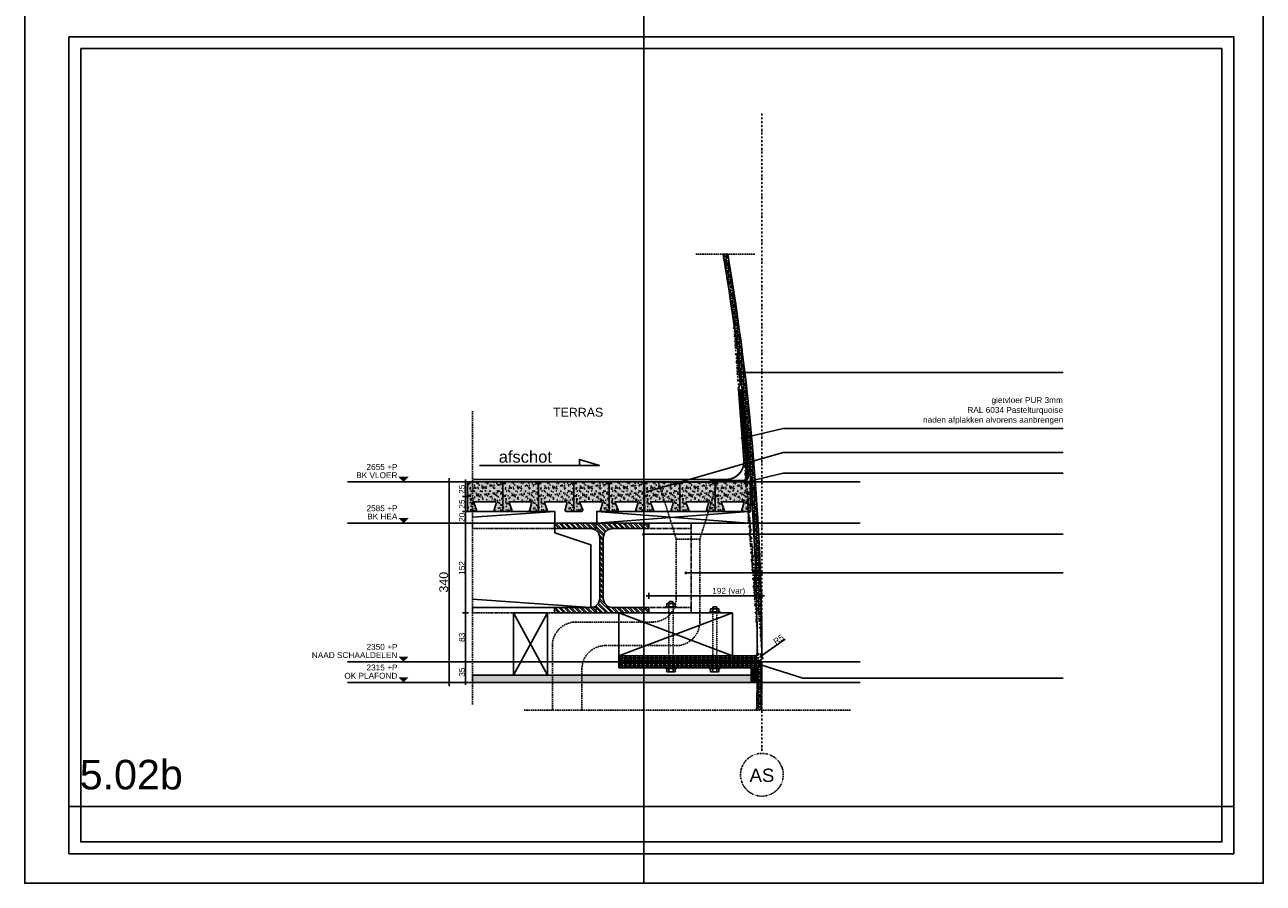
# Model space of a CAD drawing. Header units: metres. Extents: x 135527 to 1530300, y -118103 to -69281.
# Tile 5 of 89: x 144413 to 146513, y -107312 to -105857. Entities that reach past the tile are written whole.
import ezdxf
from ezdxf.enums import TextEntityAlignment as Align

# ---------------------------------------------------------------- set-up
doc = ezdxf.new("R2010")
doc.units = ezdxf.units.M
doc.header["$LTSCALE"] = 0.1
doc.header["$PDMODE"] = 35
for name, pattern in [('DASHDOT2', [12.7, 6.35, -3.175, 0, -3.175]), ('DASHED', [0.75, 0.5, -0.25]), ('HIDDEN', [0.375, 0.25, -0.125]), ('HIDDEN2', [4.7625, 3.175, -1.5875])]:
    doc.linetypes.add(name, pattern=pattern)
doc.layers.get('DEFPOINTS').update_dxf_attribs({"color": 6})
for name, color, linetype in [('_01-STRAMIENEN', 8, 'DASHDOT2'), ('_01_Afbreeklijnen', 2, 'HIDDEN'), ('_01_Hoogtelijnen', 253, 'HIDDEN'), ('_02-SECTION', 2, 'Continuous'), ('_02-section-thick', 3, 'Continuous'), ('_02Constructie', 2, 'Continuous'), ('_03-PROJECTION', 1, 'Continuous'), ('_04-HIDDEN', 7, 'HIDDEN2'), ('_04Projectie', 7, 'Continuous'), ('_05text100', 8, 'Continuous'), ('_05text5', 8, 'Continuous'), ('_06dimentions5', 7, 'Continuous'), ('_07-SYMBOLS', 8, 'Continuous'), ('_09-HATCH', 7, 'Continuous'), ('_11-BLOCKS', 7, 'Continuous')]:
    doc.layers.add(name, color=color, linetype=linetype)
doc.styles.add('NIO 1_100 klein', font='arial.ttf', dxfattribs={"height": 200})
doc.styles.add('NIO 1_5 klein', font='arial.ttf', dxfattribs={"height": 10})
doc.styles.add('NIOstandard', font='arial.ttf')
doc.dimstyles.new('NIO-5-GROOT', dxfattribs={"dimtxt": 15, "dimasz": 1.5, "dimexe": 2, "dimexo": 5, "dimgap": 1.5, "dimtad": 1, "dimdec": 0, "dimzin": 0, "dimdsep": 46, "dimtxsty": 'NIOstandard', "dimblk1": 'MAATSTR', "dimblk2": 'MAATSTR', "dimsah": 1, "dimcen": 0, "dimdle": 1.5, "dimse1": 1, "dimse2": 1, "dimclrd": 7, "dimclre": 256, "dimclrt": 256, "dimazin": 0, "dimtfac": 1, "dimtdec": 0, "dimtofl": 0, "dimtmove": 1, "dimatfit": 2, "dimldrblk": 'MAATSTR', "dimfxl": 1, "dimtvp": 1, "dimtolj": 1, "dimtzin": 0, "dimarcsym": 0})
doc.dimstyles.new('NIO-5-KLEIN', dxfattribs={"dimtxt": 10, "dimasz": 1, "dimexe": 2, "dimexo": 5, "dimgap": 1, "dimtad": 1, "dimdec": 0, "dimzin": 0, "dimdsep": 46, "dimtxsty": 'NIOstandard', "dimblk1": 'MAATSTR', "dimblk2": 'MAATSTR', "dimsah": 1, "dimcen": 0, "dimdle": 1.5, "dimse1": 1, "dimse2": 1, "dimclrd": 7, "dimclre": 256, "dimclrt": 256, "dimazin": 0, "dimtfac": 1, "dimtdec": 0, "dimtofl": 0, "dimtmove": 1, "dimatfit": 2, "dimldrblk": 'MAATSTR', "dimfxl": 1, "dimtvp": 1, "dimtolj": 1, "dimtzin": 0, "dimarcsym": 0})

# ---------------------------------------------------------------- blocks, each defined once
blk = doc.blocks.new('as')
at = {"layer": '_01-STRAMIENEN', "ltscale": 0.4}
blk.add_circle((0, 1209), 1209, dxfattribs=at)
at = {"layer": '_01-STRAMIENEN', "ltscale": 0.4, "style": 'NIOstandard'}
blk.add_attdef('R01', text='', height=750, dxfattribs=at).set_placement((0, 801), align=Align.CENTER)
blk = doc.blocks.new('Peil03')
at = {"layer": '_07-SYMBOLS', "ltscale": 0.4}
blk.add_hatch(color=256, dxfattribs=at).paths.add_polyline_path([(-293, 87), (-118, 87), (-205, 0)])
blk.add_line((0, 0), (-1146, 0), dxfattribs=at)
at = {"layer": '_07-SYMBOLS', "ltscale": 0.4, "style": 'NIOstandard'}
for tag, p in [('$PEIL2', (-308, 201)), ('$PUNT', (-308, 62))]:
    blk.add_attdef(tag, text='', height=99, dxfattribs=at).set_placement(p, align=Align.RIGHT)
blk = doc.blocks.new('*U394')
at = {"layer": '_01_Hoogtelijnen', "ltscale": 50}
for p, q in [((1416.5, 1058.9), (651.9, 1058.9)), ((1416.5, 988.9), (651.9, 988.9)), ((1416.5, 753.9), (651.9, 753.9)), ((1416.5, 718.9), (651.9, 718.9))]:
    blk.add_line(p, q, dxfattribs=at)
at = {"layer": 'DEFPOINTS'}
for p, q in [((1416.5, 1058.9), (651.9, 1058.9)), ((1416.5, 988.9), (651.9, 988.9)), ((1416.5, 753.9), (651.9, 753.9)), ((1416.5, 718.9), (651.9, 718.9))]:
    blk.add_line(p, q, dxfattribs=at)
at = {"layer": '_06dimentions5', "xscale": 0.1009848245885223, "yscale": 0.1009848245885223, "zscale": 0.1009848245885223}
for p, values in [((663, 1058.9), {'$PEIL2': '2655 +P', '$PUNT': 'BK VLOER'}), ((663, 988.9), {'$PEIL2': '2585 +P', '$PUNT': 'BK HEA'}), ((663, 753.9), {'$PEIL2': '2350 +P', '$PUNT': 'NAAD SCHAALDELEN'}), ((663, 718.9), {'$PEIL2': '2315 +P', '$PUNT': 'OK PLAFOND'})]:
    blk.add_blockref('Peil03', p, dxfattribs=at).add_auto_attribs(values)
blk = doc.blocks.new('*U51')
at = {"layer": '_09-HATCH', "ltscale": 3}
h = blk.add_hatch(dxfattribs=at)
h.set_pattern_fill('STEEL', color=256, scale=2, angle=-180, style=0)
h.set_pattern_definition([(225, (-550, -419), (4.49013, -4.49013), []), (225, (-550, -422.175), (4.49013, -4.49013), [])])
h.paths.add_polyline_path([(-80, 152), (80, 152), (80, 143), (18, 143), (10.5, 141), (5, 135.5), (3, 128), (3, 24), (5, 16.5), (10.5, 11), (18, 9), (80, 9), (80, 0), (-80, 0), (-80, 9), (-18, 9), (-10.5, 11), (-5, 16.5), (-3, 24), (-3, 128), (-5, 135.5), (-10.5, 141), (-18, 143), (-80, 143)])
at = {"layer": '_02Constructie'}
blk.add_lwpolyline([(-80, 152), (80, 152), (80, 143), (18, 143), (10.5, 141), (5, 135.5), (3, 128), (3, 24), (5, 16.5), (10.5, 11), (18, 9), (80, 9), (80, 0), (-80, 0), (-80, 9), (-18, 9), (-10.5, 11), (-5, 16.5), (-3, 24), (-3, 128), (-5, 135.5), (-10.5, 141), (-18, 143), (-80, 143)], close=True, dxfattribs=at)
blk = doc.blocks.new('*U406')
at = {"layer": '_09-HATCH'}
blk.add_hatch(color=253, dxfattribs=at).paths.add_polyline_path([(0, 0), (472.4, 0), (472.4, 12.5), (0, 12.5)])
at = {"layer": '_02-SECTION', "color": 1}
blk.add_lwpolyline([(0, 0), (472.4, 0), (472.4, 12.5), (0, 12.5)], close=True, dxfattribs=at)
blk = doc.blocks.new('*U70')
at = {"layer": '_03-PROJECTION', "ltscale": 100}
h = blk.add_hatch(color=252, dxfattribs=at)
edge = h.paths.add_edge_path()
edge.add_ellipse((16.8, -5), major_axis=(-9.15, 0), ratio=0.546711, start_angle=0, end_angle=360, ccw=False)
for centre in [(-3.1, -5), (-1, -5), (1, -5)]:
    blk.add_arc(centre, 5.89, 301.8815, 58.1185, dxfattribs=at)
at = {"layer": '_03-PROJECTION', "ltscale": 100, "extrusion": (0, 0, -1)}
blk.add_ellipse((16.8, -5), major_axis=(-9.15, 0), ratio=0.546711, start_param=-1.570796, end_param=4.712389, dxfattribs=at)
at = {"layer": 'DEFPOINTS'}
for p, q in [((0, 0), (28.8, 0)), ((0, -10), (29.2, -10))]:
    blk.add_line(p, q, dxfattribs=at)
blk = doc.blocks.new('*U72')
at = {"color": 0, "linetype": 'DASHED'}
blk.add_lwpolyline([(101.9, 3.5), (0, 3.5), (0, -3.5), (101.9, -3.5)], dxfattribs=at)
at = {"layer": '_03-PROJECTION', "color": 7}
for points in [[(-1.5, -7), (-6.5, -7), (-7, -6), (-7, 6), (-6.5, 7), (-1.5, 7)], [(-1.5, 3.5), (-6.5, 3.5), (-7, 2.5), (-7, 4.5), (-6.5, 3.5)], [(103.4, -7), (108.4, -7), (108.9, -6), (108.9, 6), (108.4, 7), (103.4, 7)], [(103.4, 3.5), (108.4, 3.5), (108.9, 2.5), (108.9, 4.5), (108.4, 3.5)], [(108.9, -3.5), (111.4, -3.5), (112.4, -2.5), (112.4, 2.5), (111.4, 3.5), (108.9, 3.5)], [(-1.5, -3.5), (-6.5, -3.5), (-7, -4.5), (-6.5, -3.5), (-7, -2.5)], [(103.4, -3.5), (108.4, -3.5), (108.9, -4.5), (108.4, -3.5), (108.9, -2.5)]]:
    blk.add_lwpolyline(points, dxfattribs=at)
for points in [[(0, -9), (0, 9), (-1.5, 9), (-1.5, -9)], [(101.9, -9), (101.9, 9), (103.4, 9), (103.4, -9)]]:
    blk.add_lwpolyline(points, close=True, dxfattribs=at)
blk = doc.blocks.new('*U74')
at = {"color": 0, "linetype": 'DASHED'}
blk.add_lwpolyline([(93, 3.5), (0, 3.5), (0, -3.5), (93, -3.5)], dxfattribs=at)
at = {"layer": '_03-PROJECTION', "color": 7}
for points in [[(-1.5, -7), (-6.5, -7), (-7, -6), (-7, 6), (-6.5, 7), (-1.5, 7)], [(-1.5, 3.5), (-6.5, 3.5), (-7, 2.5), (-7, 4.5), (-6.5, 3.5)], [(94.5, -7), (99.5, -7), (100, -6), (100, 6), (99.5, 7), (94.5, 7)], [(94.5, 3.5), (99.5, 3.5), (100, 2.5), (100, 4.5), (99.5, 3.5)], [(100, -3.5), (102.5, -3.5), (103.5, -2.5), (103.5, 2.5), (102.5, 3.5), (100, 3.5)], [(-1.5, -3.5), (-6.5, -3.5), (-7, -4.5), (-6.5, -3.5), (-7, -2.5)], [(94.5, -3.5), (99.5, -3.5), (100, -4.5), (99.5, -3.5), (100, -2.5)]]:
    blk.add_lwpolyline(points, dxfattribs=at)
for points in [[(0, -9), (0, 9), (-1.5, 9), (-1.5, -9)], [(93, -9), (93, 9), (94.5, 9), (94.5, -9)]]:
    blk.add_lwpolyline(points, close=True, dxfattribs=at)
blk = doc.blocks.new('MAATSTR')
at = {"linetype": 'Continuous'}
for p, q in [((0, 5), (0, -5)), ((-4.17, 0), (4.17, 0))]:
    blk.add_line(p, q, dxfattribs=at)
at = {"linetype": 'Continuous', "const_width": 1.5}
blk.add_lwpolyline([(-0.75, 0, 1), (0.75, 0, 1)], format="xyb", close=True, dxfattribs=at)
blk = doc.blocks.new('*D357')
at = {"layer": '_06dimentions5', "color": 7, "lineweight": -2, "transparency": 16777216}
blk.add_line((145160.2, -106657.7), (145160.2, -106680.7), dxfattribs=at)
at = {"layer": 'DEFPOINTS', "color": 0, "transparency": 16777216}
for p in [(145171.9, -106656.7), (145160.2, -106681.7), (145171.9, -106681.7)]:
    blk.add_point(p, dxfattribs=at)
at = {"layer": '_06dimentions5', "color": 7, "lineweight": -2, "transparency": 16777216}
for p, rotation in [((145160.2, -106656.7), 90), ((145160.2, -106681.7), 270)]:
    blk.add_blockref('MAATSTR', p, dxfattribs=dict(at, rotation=rotation))
at = {"layer": '_06dimentions5', "transparency": 16777216, "insert": (145154.1, -106669.2), "char_height": 10, "attachment_point": 5, "rotation": 90, "style": 'NIOstandard'}
blk.add_mtext('\\A1;25', dxfattribs=at)
blk = doc.blocks.new('*D358')
at = {"layer": '_06dimentions5', "color": 7, "lineweight": -2, "transparency": 16777216}
blk.add_line((145160.2, -106682.7), (145160.2, -106700.7), dxfattribs=at)
at = {"layer": 'DEFPOINTS', "color": 0, "transparency": 16777216}
for p in [(145171.9, -106681.7), (145160.2, -106701.7), (145171.9, -106701.7)]:
    blk.add_point(p, dxfattribs=at)
at = {"layer": '_06dimentions5', "color": 7, "lineweight": -2, "transparency": 16777216}
for p, rotation in [((145160.2, -106681.7), 90), ((145160.2, -106701.7), 270)]:
    blk.add_blockref('MAATSTR', p, dxfattribs=dict(at, rotation=rotation))
at = {"layer": '_06dimentions5', "transparency": 16777216, "insert": (145154.1, -106691.7), "char_height": 10, "attachment_point": 5, "rotation": 90, "style": 'NIOstandard'}
blk.add_mtext('\\A1;20', dxfattribs=at)
blk = doc.blocks.new('*D359')
at = {"layer": '_06dimentions5', "color": 7, "lineweight": -2, "transparency": 16777216}
blk.add_line((145160.2, -106702.7), (145160.2, -106852.7), dxfattribs=at)
at = {"layer": 'DEFPOINTS', "color": 0, "transparency": 16777216}
for p in [(145171.9, -106701.7), (145160.2, -106853.7), (145171.9, -106853.7)]:
    blk.add_point(p, dxfattribs=at)
at = {"layer": '_06dimentions5', "color": 7, "lineweight": -2, "transparency": 16777216}
for p, rotation in [((145160.2, -106701.7), 90), ((145160.2, -106853.7), 270)]:
    blk.add_blockref('MAATSTR', p, dxfattribs=dict(at, rotation=rotation))
at = {"layer": '_06dimentions5', "transparency": 16777216, "insert": (145154.1, -106777.7), "char_height": 10, "attachment_point": 5, "rotation": 90, "style": 'NIOstandard'}
blk.add_mtext('\\A1;152', dxfattribs=at)
blk = doc.blocks.new('*D360')
at = {"layer": '_06dimentions5', "color": 7, "lineweight": -2, "transparency": 16777216}
blk.add_line((145160.2, -106854.7), (145160.2, -106935.7), dxfattribs=at)
at = {"layer": 'DEFPOINTS', "color": 0, "transparency": 16777216}
for p in [(145171.9, -106853.7), (145160.2, -106936.7), (145171.9, -106936.7)]:
    blk.add_point(p, dxfattribs=at)
at = {"layer": '_06dimentions5', "color": 7, "lineweight": -2, "transparency": 16777216}
for p, rotation in [((145160.2, -106853.7), 90), ((145160.2, -106936.7), 270)]:
    blk.add_blockref('MAATSTR', p, dxfattribs=dict(at, rotation=rotation))
at = {"layer": '_06dimentions5', "transparency": 16777216, "insert": (145154.1, -106895.2), "char_height": 10, "attachment_point": 5, "rotation": 90, "style": 'NIOstandard'}
blk.add_mtext('\\A1;83', dxfattribs=at)
blk = doc.blocks.new('*D361')
at = {"layer": '_06dimentions5', "color": 7, "lineweight": -2, "transparency": 16777216}
blk.add_line((145160.2, -106937.7), (145160.2, -106970.7), dxfattribs=at)
at = {"layer": 'DEFPOINTS', "color": 0, "transparency": 16777216}
for p in [(145171.9, -106936.7), (145160.2, -106971.7), (145171.9, -106971.7)]:
    blk.add_point(p, dxfattribs=at)
at = {"layer": '_06dimentions5', "color": 7, "lineweight": -2, "transparency": 16777216}
for p, rotation in [((145160.2, -106936.7), 90), ((145160.2, -106971.7), 270)]:
    blk.add_blockref('MAATSTR', p, dxfattribs=dict(at, rotation=rotation))
at = {"layer": '_06dimentions5', "transparency": 16777216, "insert": (145154.1, -106954.2), "char_height": 10, "attachment_point": 5, "rotation": 90, "style": 'NIOstandard'}
blk.add_mtext('\\A1;35', dxfattribs=at)
blk = doc.blocks.new('*D362')
at = {"layer": '_06dimentions5', "color": 7, "lineweight": -2, "transparency": 16777216}
blk.add_line((145132.5, -106633.2), (145132.5, -106970.2), dxfattribs=at)
at = {"layer": 'DEFPOINTS', "color": 0, "transparency": 16777216}
for p in [(145171.9, -106631.7), (145132.5, -106971.7), (145171.9, -106971.7)]:
    blk.add_point(p, dxfattribs=at)
at = {"layer": '_06dimentions5', "color": 7, "lineweight": -2, "transparency": 16777216, "xscale": 1.5, "yscale": 1.5, "zscale": 1.5}
for p, rotation in [((145132.5, -106631.7), 90), ((145132.5, -106971.7), 270)]:
    blk.add_blockref('MAATSTR', p, dxfattribs=dict(at, rotation=rotation))
at = {"layer": '_06dimentions5', "transparency": 16777216, "insert": (145123.3, -106801.7), "char_height": 15, "attachment_point": 5, "rotation": 90, "style": 'NIOstandard'}
blk.add_mtext('\\A1;340', dxfattribs=at)
blk = doc.blocks.new('*D363')
at = {"layer": '_06dimentions5', "color": 7, "lineweight": -2, "transparency": 16777216}
blk.add_line((145702, -106898.4), (145662.7, -106926.2), dxfattribs=at)
at = {"layer": 'DEFPOINTS', "color": 0, "transparency": 16777216}
for p in [(145657.8, -106929.7), (145661.9, -106926.8)]:
    blk.add_point(p, dxfattribs=at)
at = {"layer": '_06dimentions5', "color": 7, "lineweight": -2, "transparency": 16777216, "rotation": 215.2803665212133}
blk.add_blockref('MAATSTR', (145661.9, -106926.8), dxfattribs=at)
at = {"layer": '_06dimentions5', "transparency": 16777216, "insert": (145691.1, -106898.7), "char_height": 10, "attachment_point": 5, "rotation": 35.2804, "style": 'NIOstandard'}
blk.add_mtext('\\A1;R5', dxfattribs=at)
blk = doc.blocks.new('*D364')
at = {"layer": '_06dimentions5', "color": 7, "lineweight": -2, "transparency": 16777216}
blk.add_line((145160.2, -106655.7), (145160.2, -106632.7), dxfattribs=at)
at = {"layer": 'DEFPOINTS', "color": 0, "transparency": 16777216}
for p in [(145160.2, -106631.7), (145171.9, -106631.7), (145171.9, -106656.7)]:
    blk.add_point(p, dxfattribs=at)
at = {"layer": '_06dimentions5', "color": 7, "lineweight": -2, "transparency": 16777216}
for p, rotation in [((145160.2, -106631.7), 90), ((145160.2, -106656.7), 270)]:
    blk.add_blockref('MAATSTR', p, dxfattribs=dict(at, rotation=rotation))
at = {"layer": '_06dimentions5', "transparency": 16777216, "insert": (145154.1, -106644.2), "char_height": 10, "attachment_point": 5, "rotation": 90, "style": 'NIOstandard'}
blk.add_mtext('\\A1;25', dxfattribs=at)
blk = doc.blocks.new('detailkader')
at = {"layer": 'DEFPOINTS'}
for p, q in [((1067.7, 1426.6), (1067.7, 1476.6)), ((1067.7, 1426.6), (1067.7, 41.6)), ((1067.7, -8.4), (1067.7, 41.6))]:
    blk.add_line(p, q, dxfattribs=at)
for points in [[(17.7, 1476.6), (2117.7, 1476.6), (2117.7, -8.4), (17.7, -8.4)], [(92.7, 1426.6), (2067.7, 1426.6), (2067.7, 41.6), (92.7, 41.6)], [(112.7, 1406.6), (2047.7, 1406.6), (2047.7, 61.6), (112.7, 61.6)], [(92.7, 121.6), (2067.7, 121.6), (2067.7, 41.6), (92.7, 41.6)]]:
    blk.add_lwpolyline(points, close=True, dxfattribs=at)
at = {"layer": 'DEFPOINTS', "style": 'NIO 1_100 klein'}
blk.add_attdef('DETAILNUMMER', (110.9, 150.7), '', height=50, dxfattribs=at)
blk = doc.blocks.new('*U86')
at = {"layer": '_05text100', "color": 7}
blk.add_lwpolyline([(-2035, 0), (0, 0), (-339, 105), (-339, 0)], dxfattribs=at)
at = {"layer": '_05text100', "color": 7, "insert": (-1256, 250), "char_height": 200, "width": 1630.38, "attachment_point": 2, "style": 'NIOstandard'}
blk.add_mtext('{\\fArial|b0|i0|c238|p34;afschot }', dxfattribs=at)
blk = doc.blocks.new('*U409')
at = {"layer": '_05text5', "ltscale": 50, "extrusion": (-2.64936e-09, -7.05232e-20, 1), "insert": (-2, 33.4, 0), "char_height": 10, "attachment_point": 1, "text_direction": (1, 0, 0), "style": 'NIO 1_5 klein'}
blk.add_mtext('\\pi-119.75;gietvloer PUR 3mm\\P\\pi-160.63;RAL 6034 Pastelturquoise\\P\\pi-235.79;naden afplakken alvorens aanbrengen', dxfattribs=at)
blk = doc.blocks.new('*D385')
at = {"color": 7, "lineweight": -2, "transparency": 16777216}
blk.add_line((145471.8, -106825), (145661.8, -106825), dxfattribs=at)
at = {"layer": 'DEFPOINTS', "color": 0, "transparency": 16777216}
for p in [(145662.8, -106825), (145470.8, -106844.7), (145662.8, -106844.7)]:
    blk.add_point(p, dxfattribs=at)
at = {"color": 7, "lineweight": -2, "transparency": 16777216, "rotation": 180}
blk.add_blockref('MAATSTR', (145470.8, -106825), dxfattribs=at)
at = {"color": 7, "lineweight": -2, "transparency": 16777216}
blk.add_blockref('MAATSTR', (145662.8, -106825), dxfattribs=at)
at = {"transparency": 16777216, "insert": (145606.5, -106817.8), "char_height": 10, "attachment_point": 5, "style": 'NIOstandard'}
blk.add_mtext('\\A1;192 (var)', dxfattribs=at)
blk = doc.blocks.new('*U413')
at = {"layer": '_03-PROJECTION'}
h = blk.add_hatch(dxfattribs=at)
h.set_pattern_fill('AR-SAND', color=1, scale=0.2)
h.paths.add_polyline_path([(46.6, 16, -0.487928), (48.5, 13.5), (45.3, 2.5, 0.487928), (47.2, 0), (60, 0), (60, 50), (0, 50), (0, 0), (13.2, 0, 0.566789), (15, 2.9), (11.1, 13.1, -0.566789), (12.8, 16)])
h = blk.add_hatch(color=253, dxfattribs=at)
h.dxf.hatch_style = 1
h.paths.add_polyline_path([(46.6, 16, -0.487928), (48.5, 13.5), (45.3, 2.5, 0.487928), (47.2, 0), (60, 0), (60, 50), (0, 50), (0, 0), (13.2, 0, 0.487928), (15.2, 2.5), (10.9, 13.5, -0.487928), (12.8, 16)])
h = blk.add_hatch(color=253, dxfattribs=at)
h.dxf.hatch_style = 1
h.paths.add_polyline_path([(106.6, 16, -0.487928), (108.5, 13.5), (105.3, 2.5, 0.487928), (107.2, 0), (120, 0), (120, 50), (60, 50), (60, 0), (73.2, 0, 0.487928), (75.2, 2.5), (70.9, 13.5, -0.487928), (72.8, 16)])
h = blk.add_hatch(dxfattribs=at)
h.set_pattern_fill('AR-SAND', color=1, scale=0.2)
h.set_pattern_definition([(37.5, (60, 0), (-0.32, 9.7883), [0, -7.7216, 0, -8.636, 0, -8.255]), (7.5, (60, 0), (8.9905, 14.3365), [0, -4.1656, 0, -6.9596, 0, -2.667]), (327.5, (53.752, 0), (15.81985, 0.0287), [0, -2.54, 0, -9.144, 0, -11.938]), (317.5, (53.752, 0), (15.2711, 4.4586), [0, -1.27, 0, -5.9944, 0, -6.858])])
h.paths.add_polyline_path([(106.6, 16, -0.487928), (108.5, 13.5), (105.3, 2.5, 0.487928), (107.2, 0), (120, 0), (120, 50), (60, 50), (60, 0), (73.2, 0, 0.487928), (75.2, 2.5), (70.9, 13.5, -0.487928), (72.8, 16)])
h = blk.add_hatch(color=253, dxfattribs=at)
h.dxf.hatch_style = 1
h.paths.add_polyline_path([(166.6, 16, -0.487928), (168.5, 13.5), (165.3, 2.5, 0.487928), (167.2, 0), (180, 0), (180, 50), (120, 50), (120, 0), (133.2, 0, 0.487928), (135.2, 2.5), (130.9, 13.5, -0.487928), (132.8, 16)])
h = blk.add_hatch(dxfattribs=at)
h.set_pattern_fill('AR-SAND', color=1, scale=0.2)
h.set_pattern_definition([(37.5, (120, 0), (-0.32, 9.7883), [0, -7.7216, 0, -8.636, 0, -8.255]), (7.5, (120, 0), (8.9905, 14.3365), [0, -4.1656, 0, -6.9596, 0, -2.667]), (327.5, (113.752, 0), (15.81985, 0.0287), [0, -2.54, 0, -9.144, 0, -11.938]), (317.5, (113.752, 0), (15.2711, 4.4586), [0, -1.27, 0, -5.9944, 0, -6.858])])
h.paths.add_polyline_path([(166.6, 16, -0.487928), (168.5, 13.5), (165.3, 2.5, 0.487928), (167.2, 0), (180, 0), (180, 50), (120, 50), (120, 0), (133.2, 0, 0.487928), (135.2, 2.5), (130.9, 13.5, -0.487928), (132.8, 16)])
h = blk.add_hatch(color=253, dxfattribs=at)
h.dxf.hatch_style = 1
h.paths.add_polyline_path([(226.6, 16, -0.487928), (228.5, 13.5), (225.3, 2.5, 0.487928), (227.2, 0), (240, 0), (240, 50), (180, 50), (180, 0), (193.2, 0, 0.487928), (195.2, 2.5), (190.9, 13.5, -0.487928), (192.8, 16)])
h = blk.add_hatch(dxfattribs=at)
h.set_pattern_fill('AR-SAND', color=1, scale=0.2)
h.set_pattern_definition([(37.5, (180, 0), (-0.32, 9.7883), [0, -7.7216, 0, -8.636, 0, -8.255]), (7.5, (180, 0), (8.9905, 14.3365), [0, -4.1656, 0, -6.9596, 0, -2.667]), (327.5, (173.752, 0), (15.81985, 0.0287), [0, -2.54, 0, -9.144, 0, -11.938]), (317.5, (173.752, 0), (15.2711, 4.4586), [0, -1.27, 0, -5.9944, 0, -6.858])])
h.paths.add_polyline_path([(226.6, 16, -0.487928), (228.5, 13.5), (225.3, 2.5, 0.487928), (227.2, 0), (240, 0), (240, 50), (180, 50), (180, 0), (193.2, 0, 0.487928), (195.2, 2.5), (190.9, 13.5, -0.487928), (192.8, 16)])
h = blk.add_hatch(color=253, dxfattribs=at)
h.dxf.hatch_style = 1
h.paths.add_polyline_path([(286.6, 16, -0.487928), (288.5, 13.5), (285.3, 2.5, 0.487928), (287.2, 0), (300, 0), (300, 50), (240, 50), (240, 0), (253.2, 0, 0.487928), (255.2, 2.5), (250.9, 13.5, -0.487928), (252.8, 16)])
h = blk.add_hatch(dxfattribs=at)
h.set_pattern_fill('AR-SAND', color=1, scale=0.2)
h.set_pattern_definition([(37.5, (240, 0), (-0.32, 9.7883), [0, -7.7216, 0, -8.636, 0, -8.255]), (7.5, (240, 0), (8.9905, 14.3365), [0, -4.1656, 0, -6.9596, 0, -2.667]), (327.5, (233.752, 0), (15.81985, 0.0287), [0, -2.54, 0, -9.144, 0, -11.938]), (317.5, (233.752, 0), (15.2711, 4.4586), [0, -1.27, 0, -5.9944, 0, -6.858])])
h.paths.add_polyline_path([(286.6, 16, -0.487928), (288.5, 13.5), (285.3, 2.5, 0.487928), (287.2, 0), (300, 0), (300, 50), (240, 50), (240, 0), (253.2, 0, 0.487928), (255.2, 2.5), (250.9, 13.5, -0.487928), (252.8, 16)])
h = blk.add_hatch(color=253, dxfattribs=at)
h.dxf.hatch_style = 1
h.paths.add_polyline_path([(346.6, 16, -0.487928), (348.5, 13.5), (345.3, 2.5, 0.487928), (347.2, 0), (360, 0), (360, 50), (300, 50), (300, 0), (313.2, 0, 0.487928), (315.2, 2.5), (310.9, 13.5, -0.487928), (312.8, 16)])
h = blk.add_hatch(dxfattribs=at)
h.set_pattern_fill('AR-SAND', color=1, scale=0.2)
h.set_pattern_definition([(37.5, (300, 0), (-0.32, 9.7883), [0, -7.7216, 0, -8.636, 0, -8.255]), (7.5, (300, 0), (8.9905, 14.3365), [0, -4.1656, 0, -6.9596, 0, -2.667]), (327.5, (293.752, 0), (15.81985, 0.0287), [0, -2.54, 0, -9.144, 0, -11.938]), (317.5, (293.752, 0), (15.2711, 4.4586), [0, -1.27, 0, -5.9944, 0, -6.858])])
h.paths.add_polyline_path([(346.6, 16, -0.487928), (348.5, 13.5), (345.3, 2.5, 0.487928), (347.2, 0), (360, 0), (360, 50), (300, 50), (300, 0), (313.2, 0, 0.487928), (315.2, 2.5), (310.9, 13.5, -0.487928), (312.8, 16)])
h = blk.add_hatch(color=253, dxfattribs=at)
h.dxf.hatch_style = 1
h.paths.add_polyline_path([(406.6, 16, -0.487928), (408.5, 13.5), (405.3, 2.5, 0.487928), (407.2, 0), (420, 0), (420, 50), (360, 50), (360, 0), (373.2, 0, 0.487928), (375.2, 2.5), (370.9, 13.5, -0.487928), (372.8, 16)])
h = blk.add_hatch(dxfattribs=at)
h.set_pattern_fill('AR-SAND', color=1, scale=0.2)
h.set_pattern_definition([(37.5, (360, 0), (-0.32, 9.7883), [0, -7.7216, 0, -8.636, 0, -8.255]), (7.5, (360, 0), (8.9905, 14.3365), [0, -4.1656, 0, -6.9596, 0, -2.667]), (327.5, (353.752, 0), (15.81985, 0.0287), [0, -2.54, 0, -9.144, 0, -11.938]), (317.5, (353.752, 0), (15.2711, 4.4586), [0, -1.27, 0, -5.9944, 0, -6.858])])
h.paths.add_polyline_path([(406.6, 16, -0.487928), (408.5, 13.5), (405.3, 2.5, 0.487928), (407.2, 0), (420, 0), (420, 50), (360, 50), (360, 0), (373.2, 0, 0.487928), (375.2, 2.5), (370.9, 13.5, -0.487928), (372.8, 16)])
h = blk.add_hatch(color=253, dxfattribs=at)
h.dxf.hatch_style = 1
h.paths.add_polyline_path([(466.6, 16, -0.487928), (468.5, 13.5), (465.3, 2.5, 0.487928), (467.2, 0), (480, 0), (480, 50), (420, 50), (420, 0), (433.2, 0, 0.487928), (435.2, 2.5), (430.9, 13.5, -0.487928), (432.8, 16)])
h = blk.add_hatch(dxfattribs=at)
h.set_pattern_fill('AR-SAND', color=1, scale=0.2)
h.set_pattern_definition([(37.5, (420, 0), (-0.32, 9.7883), [0, -7.7216, 0, -8.636, 0, -8.255]), (7.5, (420, 0), (8.9905, 14.3365), [0, -4.1656, 0, -6.9596, 0, -2.667]), (327.5, (413.752, 0), (15.81985, 0.0287), [0, -2.54, 0, -9.144, 0, -11.938]), (317.5, (413.752, 0), (15.2711, 4.4586), [0, -1.27, 0, -5.9944, 0, -6.858])])
h.paths.add_polyline_path([(466.6, 16, -0.487928), (468.5, 13.5), (465.3, 2.5, 0.487928), (467.2, 0), (480, 0), (480, 50), (420, 50), (420, 0), (433.2, 0, 0.487928), (435.2, 2.5), (430.9, 13.5, -0.487928), (432.8, 16)])
at = {"layer": '_02Constructie'}
for p, q in [((0, 0), (13.2, 0)), ((15.2, 2.5), (10.9, 13.5)), ((12.8, 16), (46.6, 16)), ((45.3, 2.5), (48.5, 13.5)), ((60, 0), (47.2, 0)), ((60, 0), (73.2, 0)), ((75.2, 2.5), (70.9, 13.5)), ((72.8, 16), (106.6, 16)), ((105.3, 2.5), (108.5, 13.5)), ((120, 0), (107.2, 0)), ((120, 0), (133.2, 0)), ((135.2, 2.5), (130.9, 13.5)), ((132.8, 16), (166.6, 16)), ((165.3, 2.5), (168.5, 13.5)), ((180, 0), (167.2, 0)), ((180, 0), (193.2, 0)), ((195.2, 2.5), (190.9, 13.5)), ((192.8, 16), (226.6, 16)), ((225.3, 2.5), (228.5, 13.5)), ((240, 0), (227.2, 0)), ((240, 0), (253.2, 0)), ((255.2, 2.5), (250.9, 13.5)), ((252.8, 16), (286.6, 16)), ((285.3, 2.5), (288.5, 13.5)), ((300, 0), (287.2, 0)), ((300, 0), (313.2, 0)), ((315.2, 2.5), (310.9, 13.5)), ((312.8, 16), (346.6, 16)), ((345.3, 2.5), (348.5, 13.5)), ((360, 0), (347.2, 0)), ((360, 0), (373.2, 0)), ((375.2, 2.5), (370.9, 13.5)), ((372.8, 16), (406.6, 16)), ((405.3, 2.5), (408.5, 13.5)), ((420, 0), (407.2, 0)), ((420, 0), (433.2, 0)), ((435.2, 2.5), (430.9, 13.5)), ((432.8, 16), (466.6, 16)), ((465.3, 2.5), (468.5, 13.5)), ((480, 0), (467.2, 0))]:
    blk.add_line(p, q, dxfattribs=at)
for centre, start, end in [((12.8, 14), 90, 194.0362), ((13.2, 2), 270, 14.0362), ((47.2, 2), 165.9638, 270), ((46.6, 14), 345.9638, 90), ((72.8, 14), 90, 194.0362), ((73.2, 2), 270, 14.0362), ((107.2, 2), 165.9638, 270), ((106.6, 14), 345.9638, 90), ((132.8, 14), 90, 194.0362), ((133.2, 2), 270, 14.0362), ((167.2, 2), 165.9638, 270), ((166.6, 14), 345.9638, 90), ((192.8, 14), 90, 194.0362), ((193.2, 2), 270, 14.0362), ((227.2, 2), 165.9638, 270), ((226.6, 14), 345.9638, 90), ((252.8, 14), 90, 194.0362), ((253.2, 2), 270, 14.0362), ((287.2, 2), 165.9638, 270), ((286.6, 14), 345.9638, 90), ((312.8, 14), 90, 194.0362), ((313.2, 2), 270, 14.0362), ((347.2, 2), 165.9638, 270), ((346.6, 14), 345.9638, 90), ((372.8, 14), 90, 194.0362), ((373.2, 2), 270, 14.0362), ((407.2, 2), 165.9638, 270), ((406.6, 14), 345.9638, 90), ((432.8, 14), 90, 194.0362), ((433.2, 2), 270, 14.0362), ((467.2, 2), 165.9638, 270), ((466.6, 14), 345.9638, 90)]:
    blk.add_arc(centre, 2, start, end, dxfattribs=at)
at = {"layer": '_03-PROJECTION'}
for points in [[(0, 50), (60, 50)], [(60, 50), (120, 50)], [(120, 50), (180, 50)], [(180, 50), (240, 50)], [(240, 50), (300, 50)], [(300, 50), (360, 50)], [(360, 50), (420, 50)], [(420, 50), (480, 50)]]:
    blk.add_lwpolyline(points, dxfattribs=at)
at = {"layer": 'DEFPOINTS'}
for points in [[(0, 0), (0, 50), (60, 50), (60, 0)], [(60, 0), (60, 50), (120, 50), (120, 0)], [(120, 0), (120, 50), (180, 50), (180, 0)], [(180, 0), (180, 50), (240, 50), (240, 0)], [(240, 0), (240, 50), (300, 50), (300, 0)], [(300, 0), (300, 50), (360, 50), (360, 0)], [(360, 0), (360, 50), (420, 50), (420, 0)], [(420, 0), (420, 50), (480, 50), (480, 0)]]:
    blk.add_lwpolyline(points, dxfattribs=at)

msp = doc.modelspace()

# ---------------------------------------------------------------- hatches: boundary and pattern name
at = {"layer": '_03-PROJECTION'}
h = msp.add_hatch(dxfattribs=at)
h.set_pattern_fill('NET3', color=256, scale=2)
h.set_pattern_definition([(0, (2168.933, 2144.218), (0, 6.35), []), (60, (2168.933, 2144.218), (-5.49926131, 3.175), []), (120, (2168.933, 2144.218), (-5.49926131, -3.175), [])])
edge = h.paths.add_edge_path()
edge.add_line((145596.8, -106245.7), (145605, -106245.7))
edge.add_arc((141523.2, -106935.2), 4139.7, 0.0776, 9.5888, ccw=False)
edge.add_arc((145657.8, -106929.7), 5, -90, 0.1053, ccw=False)
edge.add_line((145657.8, -106934.7), (145419.9, -106934.7))
edge.add_line((145419.9, -106934.7), (145419.9, -106926.7))
edge.add_line((145419.9, -106926.7), (145649.8, -106926.7))
edge.add_arc((145649.8, -106921.7), 5, 270, 360.2751)
edge.add_arc((141538.7, -106934.4), 4116.1, 0.1778, 9.6321)
edge.add_line((145596.8, -106245.7), (145596.8, -106245.7))
h = msp.add_hatch(color=253, dxfattribs=at)
h.dxf.hatch_style = 1
edge = h.paths.add_edge_path()
edge.add_line((145627.8, -106475.8), (145639.8, -106620.5))
edge.add_arc((145629.9, -106621.5), 10, -90, 6.2356, ccw=False)
edge.add_line((145629.9, -106631.5), (145575.7, -106631.5))
edge.add_line((145575.7, -106631.5), (145575.7, -106629.5))
edge.add_line((145575.7, -106629.5), (145629.9, -106629.5))
edge.add_arc((145629.9, -106621.5), 8, 270, 366.4114)
edge.add_line((145637.8, -106620.6), (145625.8, -106476))
edge.add_line((145625.8, -106476), (145627.8, -106475.8))
h = msp.add_hatch(dxfattribs=at)
h.set_pattern_fill('NET3', color=256, scale=2)
h.set_pattern_definition([(0, (199.9996, -1863.4833), (0, 6.35), []), (60, (199.9996, -1863.4833), (-5.49926131, 3.175), []), (120, (199.9996, -1863.4833), (-5.49926131, -3.175), [])])
h.paths.add_polyline_path([(145419.9, -106946.7), (145649.8, -106946.7, -0.41562), (145654.8, -106951.7, -0.006159), (145653.7, -107018.4), (145661.7, -107018.4, 0.006878), (145662.8, -106943.7, 0.414752), (145657.8, -106938.7), (145419.9, -106938.7)])
h = msp.add_hatch(dxfattribs=at)
h.set_pattern_fill('ANSI37', color=256, style=0)
h.set_pattern_definition([(45, (145221.062, -106938.6504), (-2.245064, 2.245064), []), (135, (145221.062, -106938.6504), (-2.245064, -2.245064), [])])
h.paths.add_polyline_path([(145455.1, -106938.7), (145455.1, -106934.7), (145422.8, -106934.7), (145422.8, -106938.7)])
h = msp.add_hatch(dxfattribs=at)
h.set_pattern_fill('ANSI37', color=256, style=0)
h.set_pattern_definition([(45, (145419.8682, -106938.6504), (-2.245064, 2.245064), []), (135, (145419.8682, -106938.6504), (-2.245064, -2.245064), [])])
h.paths.add_polyline_path([(145653.9, -106938.7), (145653.9, -106934.7), (145621.6, -106934.7), (145621.6, -106938.7)])

# ---------------------------------------------------------------- linework, layer by layer
at = {"color": 4, "linetype": 'DASHED', "ltscale": 50}
msp.add_lwpolyline([(145517.5, -106728.7), (145557.5, -106728.7), (145587.5, -106632.3), (145487.5, -106632.3)], close=True, dxfattribs=at)
for points in [[(145517.5, -106909.2, 0.414214), (145557.5, -106869.2), (145557.5, -106859.2), (145557.5, -106728.7), (145517.5, -106728.7), (145517.5, -106829.2, -0.414214), (145477.5, -106869.2), (145367.5, -106869.2), (145347.5, -106869.2, 0.414214), (145307.5, -106909.2), (145307.5, -107018.4)], [(145357.5, -107018.4), (145357.5, -106949.2, -0.414214), (145397.5, -106909.2), (145517.5, -106909.2)]]:
    msp.add_lwpolyline(points, format="xyb", dxfattribs=at)
at = {"layer": '_01-STRAMIENEN', "ltscale": 5}
msp.add_line((145662.8, -106007.3), (145662.8, -107091), dxfattribs=at)
at = {"layer": '_01_Afbreeklijnen', "ltscale": 100}
for p, q in [((145550.5, -106245.7), (145651, -106245.7)), ((145171.9, -107008.9), (145171.9, -106511.5)), ((145259.5, -107018.4), (145812.8, -107018.4))]:
    msp.add_line(p, q, dxfattribs=at)
at = {"layer": '_02-section-thick'}
msp.add_lwpolyline([(145596.8, -106245.7), (145605, -106245.7, -0.041524), (145662.8, -106929.6, -0.414752), (145657.8, -106934.7), (145419.9, -106934.7), (145419.9, -106926.7), (145649.8, -106926.7, 0.41562), (145654.8, -106921.6, 0.041276), (145596.8, -106245.7)], format="xyb", close=True, dxfattribs=at)
msp.add_lwpolyline([(145653.7, -107018.4, 0.006159), (145654.8, -106951.7, 0.41562), (145649.8, -106946.7), (145419.9, -106946.7), (145419.9, -106938.7), (145657.8, -106938.7, -0.414752), (145662.8, -106943.7, -0.006878), (145661.7, -107018.4)], format="xyb", dxfattribs=at)
at = {"layer": '_03-PROJECTION', "color": 3, "linetype": 'HIDDEN', "ltscale": 50, "const_width": 3}
msp.add_lwpolyline([(145173.7, -106627.7), (145601.4, -106627.7, 0.464449), (145632, -106592.1), (145623.1, -106473.7), (145626, -106464.5), (145620.4, -106413.3)], format="xyb", dxfattribs=at)
at = {"layer": '_03-PROJECTION'}
msp.add_lwpolyline([(145627.8, -106475.8), (145639.8, -106620.5, -0.446461), (145629.9, -106631.5), (145575.7, -106631.5), (145575.7, -106629.5), (145629.9, -106629.5, 0.447382), (145637.8, -106620.6), (145625.8, -106476)], format="xyb", close=True, dxfattribs=at)
for points in [[(145171.9, -106844.7), (145372.8, -106844.7), (145372.8, -106738.2), (145311.5, -106717.8), (145311.5, -106681.7), (145171.9, -106681.7)], [(145171.9, -106691.7), (145311.5, -106681.7)], [(145382.8, -106681.7), (145639.9, -106701.7), (145639.9, -106681.7), (145382.8, -106701.7)], [(145372.8, -106844.7), (145171.9, -106830.2)], [(145419.9, -106853.7), (145612.8, -106926.5), (145612.8, -106853.7), (145419.9, -106926.5)]]:
    msp.add_lwpolyline(points, dxfattribs=at)
for points in [[(145382.8, -106701.7), (145639.9, -106701.7), (145639.9, -106681.7), (145382.8, -106681.7)], [(145612.8, -106926.5), (145419.9, -106926.5), (145419.9, -106853.7), (145612.8, -106853.7)]]:
    msp.add_lwpolyline(points, close=True, dxfattribs=at)
at = {"layer": '_03-PROJECTION', "color": 2}
for points in [[(145455.1, -106938.7), (145455.1, -106934.7), (145422.8, -106934.7), (145422.8, -106938.7)], [(145653.9, -106938.7), (145653.9, -106934.7), (145621.6, -106934.7), (145621.6, -106938.7)]]:
    msp.add_lwpolyline(points, close=True, dxfattribs=at)
at = {"layer": '_03-PROJECTION'}
msp.add_arc((145662.8, -106936.7), 0, 0, 0, dxfattribs=at)
at = {"layer": '_04-HIDDEN'}
for points in [[(145382, -106710.7), (145171.9, -106710.7), (145171.9, -106701.7), (145382, -106701.7)], [(145382, -106853.7), (145171.9, -106853.7), (145171.9, -106844.7), (145382, -106844.7)]]:
    msp.add_lwpolyline(points, close=True, dxfattribs=at)
at = {"layer": '_04-HIDDEN', "ltscale": 5}
for points in [[(145470.8, -106710.7), (145542.8, -106710.7), (145542.8, -106701.7), (145470.8, -106701.7)], [(145470.8, -106844.7), (145542.8, -106844.7), (145542.8, -106853.7), (145470.8, -106853.7)]]:
    msp.add_lwpolyline(points, close=True, dxfattribs=at)
msp.add_lwpolyline([(145542.8, -106853.7), (145542.8, -106701.7)], dxfattribs=at)
at = {"layer": '_04Projectie', "ltscale": 100}
msp.add_lwpolyline([(145241.4, -106853.7), (145299.4, -106853.7), (145299.4, -106959.2), (145241.4, -106959.2)], close=True, dxfattribs=at)
msp.add_lwpolyline([(145241.4, -106853.7), (145299.4, -106959.2), (145299.4, -106853.7), (145241.4, -106959.2)], dxfattribs=at)

# ---------------------------------------------------------------- block references
at = {"layer": '_03-PROJECTION'}
for name, p in [('*U409', (146173.8, -106521.4)), ('*U394', (144412.8, -107690.5)), ('*U394', (144412.8, -107690.5)), ('*U413', (145163.7, -106681.7))]:
    msp.add_blockref(name, p, dxfattribs=at)
at = {"layer": '_03-PROJECTION', "xscale": 0.9, "rotation": 89.99999999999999}
msp.add_blockref('*U70', (145644.3, -106971.7), dxfattribs=at)
at = {"layer": '_11-BLOCKS', "xscale": 0.1, "yscale": 0.1, "zscale": 0.1}
msp.add_blockref('*U86', (145387.2, -106604.1), dxfattribs=at)
at = {"layer": '_11-BLOCKS', "xscale": -1}
msp.add_blockref('*U51', (145390.8, -106853.7), dxfattribs=at)
at = {"layer": '_11-BLOCKS', "rotation": 89.9999998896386}
for name, p in [('*U72', (145508.6, -106946.7)), ('*U74', (145582.8, -106946.7))]:
    msp.add_blockref(name, p, dxfattribs=at)
at = {"layer": '_11-BLOCKS', "xscale": -1, "rotation": 180}
msp.add_blockref('*U406', (145171.9, -106959.2), dxfattribs=at)
at = {"layer": '_11-BLOCKS'}
ref = msp.add_blockref('as', (145662.8, -107164.4), dxfattribs=dict(at, xscale=0.03000000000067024, yscale=0.03000000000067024, zscale=0.03000000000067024, rotation=5.805685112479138e-05))
ref.add_attrib('R01', 'AS', dxfattribs={"ltscale": 0.4, "height": 22.5, "rotation": 0.0001, "style": 'NIOstandard'}).set_placement((145662.8, -107140.3), align=Align.CENTER)
ref = msp.add_blockref('as', (145662.8, -107164.4), dxfattribs=dict(at, xscale=0.03000000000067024, yscale=0.03000000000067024, zscale=0.03000000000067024, rotation=5.805685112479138e-05))
ref.add_attrib('R01', 'AS', dxfattribs={"ltscale": 0.4, "height": 22.5, "rotation": 0.0001, "style": 'NIOstandard'}).set_placement((145662.8, -107140.3), align=Align.CENTER)
at = {"layer": 'DEFPOINTS'}
msp.add_blockref('detailkader', (144395.1, -107303.6), dxfattribs=at).add_auto_attribs({'DETAILNUMMER': '5.02b'})

# ---------------------------------------------------------------- texts
at = {"layer": '_05text5', "insert": (145308.7, -106506.1), "char_height": 15, "width": 115.245, "attachment_point": 1, "style": 'NIOstandard'}
msp.add_mtext('\\A1;\\pi-45,l45,t45;TERRAS', dxfattribs=at)

# ---------------------------------------------------------------- dimensions: what is measured, and where the dimension line sits
dim = msp.add_linear_dim(base=(145662.8, -106825), p1=(145470.8, -106844.7), p2=(145662.8, -106844.7), dimstyle='NIO-5-KLEIN', override={"dimpost": ' (var)'})
dim.commit()
dim.dimension.update_dxf_attribs({"geometry": '*D385', "text_midpoint": (145606.5, -106825.3), "dimtype": 160})
at = {"layer": '_06dimentions5'}
for base, p1, p2, dimstyle, picture, middle in [((145132.5, -106971.7), (145171.9, -106631.7), (145171.9, -106971.7), 'NIO-5-GROOT', '*D362', (145123.3, -106801.7)), ((145160.2, -106631.7), (145171.9, -106656.7), (145171.9, -106631.7), 'NIO-5-KLEIN', '*D364', (145154.1, -106644.2)), ((145160.2, -106681.7), (145171.9, -106656.7), (145171.9, -106681.7), 'NIO-5-KLEIN', '*D357', (145154.1, -106669.2)), ((145160.2, -106701.7), (145171.9, -106681.7), (145171.9, -106701.7), 'NIO-5-KLEIN', '*D358', (145154.1, -106691.7)), ((145160.2, -106853.7), (145171.9, -106701.7), (145171.9, -106853.7), 'NIO-5-KLEIN', '*D359', (145154.1, -106777.7)), ((145160.2, -106936.7), (145171.9, -106853.7), (145171.9, -106936.7), 'NIO-5-KLEIN', '*D360', (145154.1, -106895.2)), ((145160.2, -106971.7), (145171.9, -106936.7), (145171.9, -106971.7), 'NIO-5-KLEIN', '*D361', (145154.1, -106954.2))]:
    dim = msp.add_linear_dim(base=base, p1=p1, p2=p2, angle=90, dimstyle=dimstyle, dxfattribs=at)
    dim.commit()
    dim.dimension.update_dxf_attribs({"geometry": picture, "text_midpoint": middle})
dim = msp.add_radius_dim(center=(145657.8, -106929.7), mpoint=(145661.9, -106926.8), dimstyle='NIO-5-KLEIN', dxfattribs=at)
dim.commit()
dim.dimension.update_dxf_attribs({"geometry": '*D363', "text_midpoint": (145694.6, -106903.6), "dimtype": 164})

# ---------------------------------------------------------------- leaders
at = {"layer": '_03-PROJECTION'}
for points in [[(145630, -106446.2), (145889.8, -106446.2), (146173.8, -106446.2)], [(145629.4, -106557.4), (145699, -106540.9), (146173.8, -106540.9)], [(145468.9, -106648.1), (145699, -106582), (146173.8, -106582)], [(145637.4, -106631.7), (145699, -106617), (146173.8, -106617)], [(145462.2, -106720.5), (145889.8, -106720.5), (146173.8, -106720.5)], [(145534, -106786), (145889.8, -106786), (146173.8, -106786)], [(145637.7, -106934.7), (145731.9, -106964.5), (146173.8, -106964.5)]]:
    msp.add_leader(points, dimstyle='NIO-5-KLEIN', override={"dimasz": 5, "dimldrblk": 'Dot'}, dxfattribs=at)

doc.saveas('drawing.dxf')
